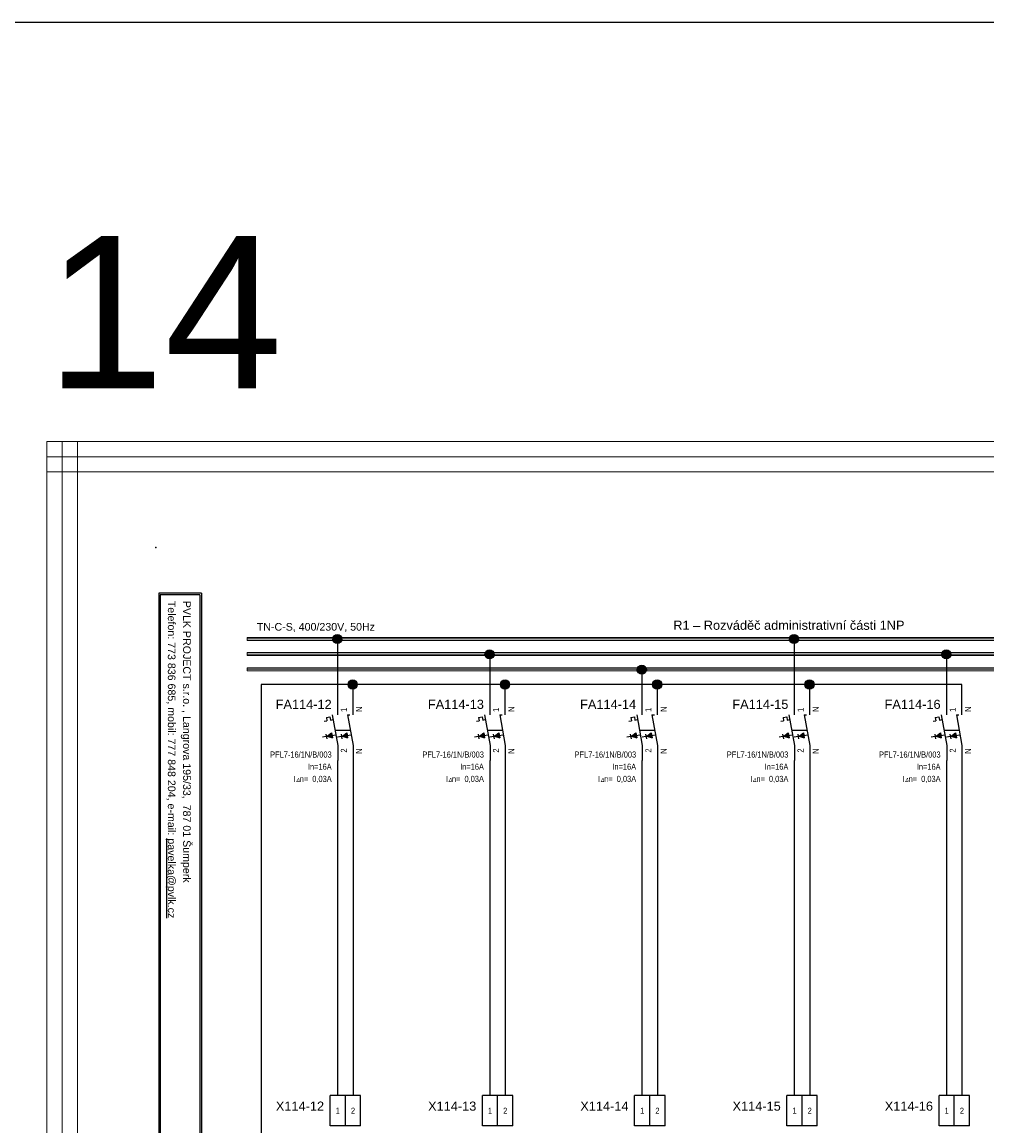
# Model space of a CAD drawing. Extents: x -9683 to -1855, y 4058 to 4698.
# Tile 45 of 50: x -2984 to -2667, y 4335 to 4698. Entities that reach past the tile are written whole.
import ezdxf
from ezdxf.enums import TextEntityAlignment as Align

# ---------------------------------------------------------------- set-up
doc = ezdxf.new("R2010")
doc.units = 0
doc.header["$MEASUREMENT"] = 0
for name, color, linetype in [('1-KRESBA', 7, 'Continuous'), ('__10-Popisy', 220, 'Continuous'), ('__Bílá', 7, 'Continuous'), ('__Oranžová', 30, 'Continuous'), ('__Vínová 220', 220, 'Continuous'), ('__Černá 250', 7, 'Continuous')]:
    doc.layers.add(name, color=color, linetype=linetype)
doc.styles.add('Arial', font='arial.ttf')
doc.styles.add('GREEKC', font='greekc', dxfattribs={"width": 0.8, "height": 1.3})

# ---------------------------------------------------------------- blocks, each defined once
blk = doc.blocks.new('BLK_Razítko_malé_pro_rozváděče')
at = {"layer": '__Bílá'}
for p, q in [((15, -1), (15, -20)), ((15, -1), (294, -1)), ((15.5, -1.5), (15.5, -19.5)), ((15.5, -1.5), (184.5, -1.5)), ((184.5, -1.5), (184.5, -19.5)), ((185, -1.5), (185, -19.5)), ((185, -1.5), (293.5, -1.5)), ((293.5, -19.5), (293.5, -1.5)), ((294, -20), (294, -1)), ((15, -20), (294, -20)), ((15.5, -19.5), (184.5, -19.5)), ((185, -19.5), (293.5, -19.5)), ((15, -405), (15, -419)), ((15, -405), (294, -405)), ((15.5, -405.5), (15.5, -418.5)), ((15.5, -405.5), (194.5, -405.5)), ((194.5, -405.5), (194.5, -418.5)), ((195, -405.5), (195, -418.5)), ((195, -405.5), (293.5, -405.5)), ((293.5, -405.5), (293.5, -418.5)), ((294, -405), (294, -419)), ((15, -419), (294, -419)), ((15.5, -418.5), (194.5, -418.5)), ((195, -418.5), (293.5, -418.5))]:
    blk.add_line(p, q, dxfattribs=at)
for p in [(0, 0), (300, 0), (0, -420), (300, -420)]:
    blk.add_point(p, dxfattribs=at)
at = {"layer": '__Bílá', "style": 'Arial'}
for s, height, p in [('-', 3, (38, -7)), ('Dokument', 2.5, (187, -7)), ('-', 3, (210.5, -7)), ('SO/PS', 2.5, (17.5, -12)), ('-', 3, (38, -12)), ('Vypracoval', 2.5, (187, -12)), ('-', 3, (210.5, -12)), ('Investor', 2.5, (17.5, -17)), ('Datum', 2.5, (187, -17)), ('-', 3, (38, -17)), ('-', 3, (210.5, -17)), ('PVLK PROJECT s.r.o. , Langrova 195/33,  787 01 Šumperk', 2.5, (17.5, -411)), ('Copyright © 2012 PVLK', 2.5, (197, -411)), ('Telefon: 773 836 685, mobil: 777 848 204, e-mail: %%Upavelka@pvlk.cz', 2.5, (17.5, -416)), ('Číslo dokumentu .....', 2.5, (197, -416))]:
    blk.add_text(s, height=height, dxfattribs=at).set_placement(p)
at = {"layer": '__Vínová 220', "char_height": 2.5, "attachment_point": 7, "style": 'Arial'}
for s, insert in [('715 0908', (17.5, -7)), ('Rozšíření výrobního areálu firmy PLASTKON PRODUCT, S.R.O.', (42.5, -7.75)), ('R1 – Rozváděč administrativní části 1NP', (215, -7.75)), ('SO 02 - Novostavba skladovací haly s administrativní budovou', (42.5, -12.75)), ('Miroslav Pavelka', (215, -12.75)), ('Plastkon product, s.r.o., Hlavní 147, Mikulovice 790 84', (42.5, -17.75)), ('06/2016', (215, -17.75))]:
    blk.add_mtext(s, dxfattribs=dict(at, insert=insert))
at = {"layer": '__Vínová 220', "style": 'Arial'}
blk.add_attdef('ČÍSLO', text='', height=4, dxfattribs=at).set_placement((290, -416), align=Align.RIGHT)
blk = doc.blocks.new('V0109A02')
for p, q in [((0, 0), (0, 10)), ((5, 10), (0, 10)), ((5, 0), (5, 10)), ((10, 10), (5, 10)), ((10, 0), (10, 10)), ((5, 0), (0, 0)), ((10, 0), (5, 0))]:
    blk.add_line(p, q)
at = {"style": 'Arial'}
blk.add_attdef('POPIS', text='', height=3, dxfattribs=at).set_placement((-2, 5), align=Align.RIGHT)
at = {"style": 'Arial', "width": 0.8}
for tag, p in [('S1', (2.5, 5)), ('S2', (7.5, 5))]:
    blk.add_attdef(tag, text='', height=2, dxfattribs=at).set_placement(p, align=Align.MIDDLE)
blk = doc.blocks.new('FEVA0910')
h = blk.add_hatch(color=256)
h.paths.add_polyline_path([(-1.92, -1.71), (-2.06, -0.92), (-3.5, -2)])
h.paths.add_polyline_path([(-3.5, -2), (-1.77, -2.5), (-1.92, -1.71)])
h = blk.add_hatch(color=256)
h.paths.add_polyline_path([(2.94, -0.92), (1.5, -2), (3.08, -1.71)])
h.paths.add_polyline_path([(3.08, -1.71), (1.5, -2), (3.23, -2.5)])
for p, q in [((0, 5), (0, 10)), ((5, 5), (5, 10)), ((-3.75, 4.14), (-2.56, 4.35)), ((-3.75, 4.14), (-3.57, 3.12)), ((-2.56, 4.35), (-2.38, 3.34)), ((-1.82, 5), (0, -5)), ((3.18, 5), (5, -5)), ((3.18, 5), (4, 5)), ((-4.45, 2.96), (-3.57, 3.12)), ((-2.38, 3.34), (-1.54, 3.49)), ((-0.91, 0), (4.09, 0)), ((-3.79, -2.07), (-5.07, -2.29)), ((-3.93, -1.27), (-3.65, -2.86)), ((-3.5, -2), (-2.06, -0.92)), ((-3.5, -2), (-0.64, -1.48)), ((-3.5, -2), (-1.77, -2.5)), ((-2.06, -0.92), (-1.77, -2.5)), ((1.21, -2.07), (-0.07, -2.29)), ((1.07, -1.27), (1.35, -2.86)), ((1.5, -2), (2.94, -0.92)), ((1.5, -2), (4.36, -1.48)), ((1.5, -2), (3.23, -2.5)), ((2.94, -0.92), (3.23, -2.5)), ((0, -5), (0, -10)), ((5, -5), (5, -10))]:
    blk.add_line(p, q)
at = {"style": 'Arial', "width": 0.8}
for s, p in [('I', (-14.5, -17)), ('n=', (-12.5, -17))]:
    blk.add_text(s, height=2, dxfattribs=at).set_placement(p)
at = {"style": 'GREEKC', "oblique": 10, "width": 0.8}
blk.add_text('D', height=1.3, dxfattribs=at).set_placement((-13.68, -17))
at = {"style": 'Arial'}
blk.add_attdef('POPIS', text='', height=3, dxfattribs=at).set_placement((-2, 7), align=Align.RIGHT)
at = {"style": 'Arial', "width": 0.8}
for tag, p in [('NO1', (3, 6)), ('NO2', (8, 6))]:
    blk.add_attdef(tag, p, '', height=2, rotation=90, dxfattribs=at)
for tag, p in [('TYP', (-2, -9)), ('PROUD', (-2, -13)), ('REZID', (-2, -17)), ('DOPLŇ1', (-2, -21)), ('DOPLŇ2', (-2, -25))]:
    blk.add_attdef(tag, text='', height=2, dxfattribs=at).set_placement(p, align=Align.RIGHT)
for tag, p in [('CO1', (3, -6)), ('CO2', (8, -6))]:
    blk.add_attdef(tag, text='', height=2, rotation=90, dxfattribs=at).set_placement(p, align=Align.RIGHT)
blk = doc.blocks.new('L0001A02')
at = {"linetype": 'Continuous'}
h = blk.add_hatch(color=256, dxfattribs=at)
edge = h.paths.add_edge_path()
edge.add_arc((0, 0), 1.5, 0, 360)
blk.add_circle((0, 0), 1.5)

msp = doc.modelspace()

# ---------------------------------------------------------------- linework, layer by layer
at = {"layer": '1-KRESBA'}
for p, q in [((-2880.22, 4475), (-2880.22, 4495)), ((-2730.22, 4475), (-2730.22, 4495)), ((-2830.22, 4475), (-2830.22, 4490.12)), ((-2680.22, 4475), (-2680.22, 4489.84)), ((-2780.22, 4475), (-2780.22, 4485)), ((-2675.22, 4480), (-2905.39, 4480)), ((-2905.39, 4480), (-2905.39, 4320.1)), ((-2875.22, 4475), (-2875.22, 4480)), ((-2825.22, 4480), (-2855.39, 4480)), ((-2825.22, 4475), (-2825.22, 4480)), ((-2775.22, 4480), (-2805.39, 4480)), ((-2775.22, 4475), (-2775.22, 4480)), ((-2725.22, 4480), (-2755.39, 4480)), ((-2725.22, 4475), (-2725.22, 4480)), ((-2675.22, 4480), (-2705.39, 4480)), ((-2675.22, 4475), (-2675.22, 4480)), ((-2880.22, 4345), (-2880.22, 4455)), ((-2875.22, 4455), (-2875.22, 4345)), ((-2830.22, 4345), (-2830.22, 4455)), ((-2825.22, 4455), (-2825.22, 4345)), ((-2780.22, 4345), (-2780.22, 4455)), ((-2775.22, 4455), (-2775.22, 4345)), ((-2730.22, 4345), (-2730.22, 4455)), ((-2725.22, 4455), (-2725.22, 4345)), ((-2680.22, 4345), (-2680.22, 4455)), ((-2675.22, 4455), (-2675.22, 4345))]:
    msp.add_line(p, q, dxfattribs=at)
at = {"layer": '1-KRESBA', "color": 3}
msp.add_lwpolyline([(-9683.45, 4697.61), (-1855.12, 4697.61), (-1855.12, 4057.66), (-9683.45, 4057.66)], close=True, dxfattribs=at)
at = {"layer": '__Oranžová', "lineweight": 0}
for p, q in [((-2910.03, 4495.5), (-2910.03, 4495)), ((-2910.03, 4495.5), (-2560.03, 4495.5)), ((-2910.03, 4494.5), (-2910.03, 4495)), ((-2910.03, 4495), (-2560.03, 4495)), ((-2910.03, 4494.5), (-2560.03, 4494.5)), ((-2910.03, 4490.5), (-2910.03, 4490)), ((-2910.03, 4490.5), (-2560.03, 4490.5)), ((-2910.03, 4489.5), (-2910.03, 4490)), ((-2910.03, 4490), (-2560.03, 4490)), ((-2910.03, 4489.5), (-2560.03, 4489.5)), ((-2910.03, 4485.5), (-2910.03, 4485)), ((-2910.03, 4485.5), (-2560.03, 4485.5)), ((-2910.03, 4484.5), (-2910.03, 4485)), ((-2910.03, 4485), (-2560.03, 4485)), ((-2910.03, 4484.5), (-2560.03, 4484.5))]:
    msp.add_line(p, q, dxfattribs=at)
at = {"layer": '__Vínová 220', "lineweight": 0}
for p, q in [((-2975.74, 4559.82), (-2975.74, 4554.82)), ((-2975.74, 4559.82), (-2479.34, 4559.82)), ((-2975.74, 4193.74), (-2975.74, 4559.82)), ((-2975.74, 4559.82), (-2970.74, 4559.82)), ((-2970.74, 4193.74), (-2970.74, 4559.82)), ((-2965.74, 4559.82), (-2970.74, 4559.82)), ((-2965.74, 4193.74), (-2965.74, 4559.82)), ((-2975.74, 4549.82), (-2975.74, 4554.82)), ((-2975.74, 4554.82), (-2479.34, 4554.82)), ((-2975.74, 4549.82), (-2479.34, 4549.82))]:
    msp.add_line(p, q, dxfattribs=at)

# ---------------------------------------------------------------- block references
at = {"layer": '1-KRESBA', "rotation": 270}
msp.add_blockref('BLK_Razítko_malé_pro_rozváděče', (-2520.03, 4525), dxfattribs=at).add_auto_attribs({'ČÍSLO': '22.14'})
at = {"layer": '1-KRESBA'}
for p in [(-2880.37, 4494.93), (-2730.37, 4494.93), (-2830.37, 4489.9), (-2680.37, 4489.95), (-2780.37, 4484.86), (-2875.35, 4480), (-2825.27, 4480), (-2775.32, 4480), (-2725.29, 4480)]:
    msp.add_blockref('L0001A02', p, dxfattribs=at)
at = {"layer": '__Černá 250'}
for name, p, values in [('FEVA0910', (-2880.22, 4465), {'POPIS': 'FA114-12', 'TYP': 'PFL7-16/1N/B/003', 'PROUD': 'In=16A', 'REZID': '0,03A', 'CO1': '2', 'NO1': '1', 'CO2': 'N', 'NO2': 'N'}), ('FEVA0910', (-2830.22, 4465), {'POPIS': 'FA114-13', 'TYP': 'PFL7-16/1N/B/003', 'PROUD': 'In=16A', 'REZID': '0,03A', 'CO1': '2', 'NO1': '1', 'CO2': 'N', 'NO2': 'N'}), ('FEVA0910', (-2780.22, 4465), {'POPIS': 'FA114-14', 'TYP': 'PFL7-16/1N/B/003', 'PROUD': 'In=16A', 'REZID': '0,03A', 'CO1': '2', 'NO1': '1', 'CO2': 'N', 'NO2': 'N'}), ('FEVA0910', (-2730.22, 4465), {'POPIS': 'FA114-15', 'TYP': 'PFL7-16/1N/B/003', 'PROUD': 'In=16A', 'REZID': '0,03A', 'CO1': '2', 'NO1': '1', 'CO2': 'N', 'NO2': 'N'}), ('FEVA0910', (-2680.22, 4465), {'POPIS': 'FA114-16', 'TYP': 'PFL7-16/1N/B/003', 'PROUD': 'In=16A', 'REZID': '0,03A', 'CO1': '2', 'NO1': '1', 'CO2': 'N', 'NO2': 'N'}), ('V0109A02', (-2882.72, 4335), {'POPIS': 'X114-12', 'S1': '1', 'S2': '2'}), ('V0109A02', (-2832.72, 4335), {'POPIS': 'X114-13', 'S1': '1', 'S2': '2'}), ('V0109A02', (-2782.72, 4335), {'POPIS': 'X114-14', 'S1': '1', 'S2': '2'}), ('V0109A02', (-2732.72, 4335), {'POPIS': 'X114-15', 'S1': '1', 'S2': '2'}), ('V0109A02', (-2682.72, 4335), {'POPIS': 'X114-16', 'S1': '1', 'S2': '2'})]:
    msp.add_blockref(name, p, dxfattribs=at).add_auto_attribs(values)

# ---------------------------------------------------------------- texts
at = {"layer": '__10-Popisy', "style": 'Arial'}
msp.add_text('14', height=50, dxfattribs=at).set_placement((-2976, 4577.31))
at = {"layer": '__Bílá', "insert": (-2770.02, 4497.93), "char_height": 3, "attachment_point": 7, "style": 'Arial'}
msp.add_mtext('R1 – Rozváděč administrativní části 1NP', dxfattribs=at)
at = {"layer": '__Oranžová', "lineweight": 0, "style": 'Arial'}
msp.add_text('TN-C-S, 400/230V, 50Hz', height=2.5, dxfattribs=at).set_placement((-2906.82, 4497.71))

doc.saveas('drawing.dxf')
